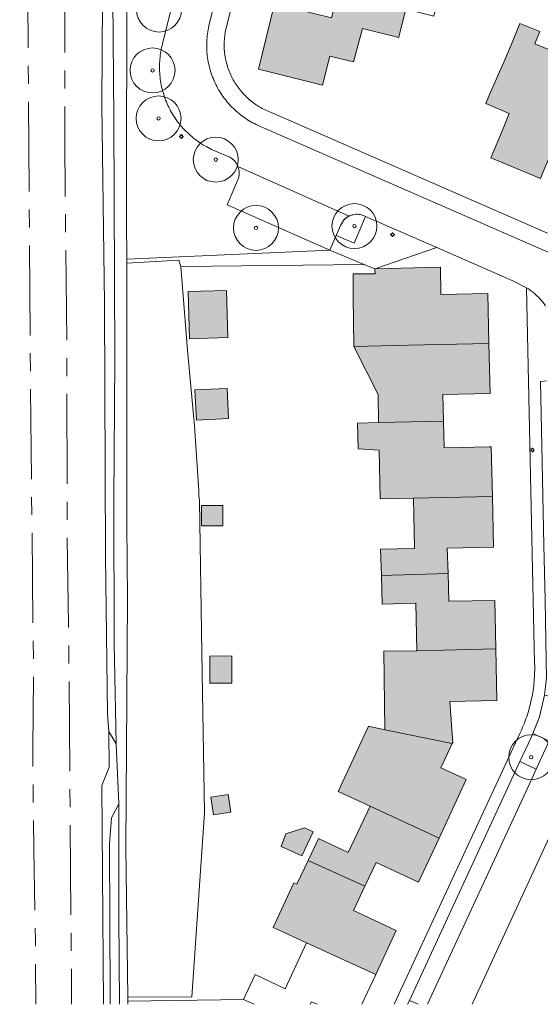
# Model space of a CAD drawing. Header units: metres. Extents: x 187482 to 189800, y 333582 to 335019.
# Tile 7 of 256: x 187638 to 187696, y 333584 to 333694. Entities that reach past the tile are written whole.
import ezdxf

# ---------------------------------------------------------------- set-up
doc = ezdxf.new("R2010")
doc.units = ezdxf.units.M
doc.linetypes.add('AM-AS-SO', pattern=[16, 10, -2, 2, -2])
doc.layers.get('0').update_dxf_attribs({"color": 252, "lineweight": 18})
for name, color, linetype, lineweight in [('B-WE-AM-AS_SPOOR_TREIN-G', 252, 'AM-AS-SO', 18), ('B-WE-GR-BEPLANTING_CULTUUR_BODEMBEDEKKER-GV', 252, 'Continuous', 18), ('B-WE-GR-BEPLANTING_CULTUUR_BOSPLANTSOEN-GV', 252, 'Continuous', 18), ('B-WE-GR-BEPLANTING_CULTUUR_HEESTERS-GV', 252, 'Continuous', 18), ('B-WE-GR-BOOM-S', 252, 'Continuous', 18), ('B-WE-GR-GRAS-GV', 252, 'Continuous', 18), ('B-WE-GR-HAAG-G', 252, 'GR-HAAG1-SO', 18), ('B-WE-GW-TALUD_KRUIN-G', 252, 'Continuous', 18), ('B-WE-IE-MEUBILAIR-S', 252, 'Continuous', 18), ('B-WE-IE-TERREINAFSCHEIDING_KUNSTMATIG_HEKWERK-G', 252, 'IE-TERREINAFSCHEIDING_KUNSTMATIG-SO', 18), ('B-WE-OG-BEBOUWING-GV', 252, 'Continuous', 18), ('B-WE-OG-TERREIN_ERF-GV', 252, 'Continuous', 18), ('B-WE-VH-HALFVERHARDING-GV', 252, 'Continuous', 18), ('B-WE-VH-OPENVERHARDING-GV', 252, 'Continuous', 18), ('B-WE-VH-OPENVERHARDING_BETONSTRAATSTEEN-GV', 252, 'Continuous', 18), ('B-WE-VH-OPENVERHARDING_STRAATBAKSTEEN-GV', 252, 'Continuous', 18), ('B-WE-VH-OPENVERHARDING_TEGEL-GV', 252, 'Continuous', 18)]:
    doc.layers.add(name, color=color, linetype=linetype, lineweight=lineweight)
doc.layers.add('B-WE-OG-BEBOUWING-V', color=7, linetype='Continuous', lineweight=18, true_color=0xf0f0f0)
doc.linetypes.add('GR-HAAG1-SO', pattern='A,6,[176,NLCS.SHX,S=0.125,R=0,X=0,Y=0],-2', length=8)
doc.linetypes.add('IE-TERREINAFSCHEIDING_KUNSTMATIG-SO', pattern='A,4,[82,NLCS.SHX,S=0.75,R=90,X=0,Y=0],4,-2', length=10)

# ---------------------------------------------------------------- blocks, each defined once
blk = doc.blocks.new('SIE-MEUBILAIR_PAAL_LICHTMAST-SO')
for points in [[(-0.62, 0), (-1, 0)], [(-0.71, 0.71), (-0.44, 0.44)], [(0, 1), (0, 0.62)], [(0.44, 0.44), (0.71, 0.71)], [(1, 0), (0.62, 0)], [(-0.71, -0.71), (-0.44, -0.44)], [(0, -0.62), (0, -1)], [(0.44, -0.44), (0.71, -0.71)]]:
    blk.add_lwpolyline(points)
blk.add_circle((0, 0), 0.5)
blk = doc.blocks.new('SGR-BOOM_GBKN-SO')
at = {"color": 0, "linetype": 'ByBlock', "lineweight": 18}
for radius in [2, 0.15]:
    blk.add_circle((0, 0), radius, dxfattribs=at)

msp = doc.modelspace()

# ---------------------------------------------------------------- hatches: boundary and pattern name
at = {"layer": 'B-WE-OG-BEBOUWING-V'}
h = msp.add_hatch(color=256, dxfattribs=at)
h.dxf.hatch_style = 1
h.paths.add_polyline_path([(187673.6, 333696.593), (187672.916, 333693.795), (187666.571, 333695.347), (187664.793, 333688.079), (187671.907, 333686.309), (187672.708, 333689.528), (187675.358, 333688.904), (187676.341, 333692.6), (187680.375, 333691.586), (187680.433, 333691.817), (187681.162, 333694.748)], flags=17)
h = msp.add_hatch(color=256, dxfattribs=at)
h.dxf.hatch_style = 1
h.paths.add_polyline_path([(187690.069, 333684.255), (187692.666, 333683.133), (187691.979, 333681.482), (187690.618, 333678.208), (187696.134, 333675.914), (187696.702, 333677.281), (187696.86, 333677.602), (187700.79, 333687.144), (187701.346, 333688.517), (187695.522, 333690.877), (187696.085, 333692.267), (187693.853, 333693.171), (187692.995, 333691.053), (187692.051, 333688.86), (187690.491, 333685.236)], flags=17)
h = msp.add_hatch(color=256, dxfattribs=at)
h.dxf.hatch_style = 1
h.paths.add_polyline_path([(187690.417, 333657.537), (187690.299, 333663.112), (187685.07, 333663.002), (187685.007, 333666.036), (187677.73, 333665.847), (187677.744, 333665.299), (187675.305, 333665.28), (187675.325, 333662.774), (187675.369, 333657.205), (187681.501, 333657.34)], flags=17)
h = msp.add_hatch(color=256, dxfattribs=at)
h.dxf.hatch_style = 1
h.paths.add_polyline_path([(187661.368, 333658.192), (187661.217, 333663.431), (187656.969, 333663.309), (187657.12, 333658.07)], flags=17)
h = msp.add_hatch(color=256, dxfattribs=at)
h.dxf.hatch_style = 1
h.paths.add_polyline_path([(187690.417, 333657.537), (187681.501, 333657.34), (187675.369, 333657.205), (187678.072, 333651.862), (187678.072, 333651.69), (187678.133, 333648.725), (187685.344, 333648.897), (187685.273, 333651.862), (187690.534, 333651.973)], flags=17)
h = msp.add_hatch(color=256, dxfattribs=at)
h.dxf.hatch_style = 1
h.paths.add_polyline_path([(187657.711, 333652.357), (187657.878, 333648.989), (187661.445, 333649.166), (187661.278, 333652.533)], flags=17)
h = msp.add_hatch(color=256, dxfattribs=at)
h.dxf.hatch_style = 1
h.paths.add_polyline_path([(187675.797, 333648.669), (187675.88, 333645.804), (187678.216, 333645.648), (187678.32, 333640.224), (187682.021, 333640.302), (187690.796, 333640.488), (187690.674, 333646.017), (187690.444, 333646.012), (187685.416, 333645.901), (187685.344, 333648.897), (187678.133, 333648.725)], flags=17)
h = msp.add_hatch(color=256, dxfattribs=at)
h.dxf.hatch_style = 1
h.paths.add_polyline_path([(187678.447, 333631.719), (187685.864, 333631.921), (187685.778, 333634.765), (187690.919, 333634.878), (187690.796, 333640.488), (187682.021, 333640.302), (187682.139, 333634.702), (187678.364, 333634.637)], flags=17)
h = msp.add_hatch(color=256, dxfattribs=at)
h.dxf.hatch_style = 1
h.paths.add_polyline_path([(187658.434, 333637.229), (187660.807, 333637.243), (187660.794, 333639.502), (187658.421, 333639.488)], flags=17)
h = msp.add_hatch(color=256, dxfattribs=at)
h.dxf.hatch_style = 1
h.paths.add_polyline_path([(187685.864, 333631.921), (187678.447, 333631.719), (187678.539, 333628.516), (187682.268, 333628.619), (187682.399, 333623.322), (187691.168, 333623.556), (187691.057, 333628.94), (187685.958, 333628.834)], flags=17)
h = msp.add_hatch(color=256, dxfattribs=at)
h.dxf.hatch_style = 1
h.paths.add_polyline_path([(187678.831, 333614.527), (187686.329, 333613.017), (187686.38, 333613.126), (187686.079, 333617.675), (187691.288, 333617.783), (187691.168, 333623.556), (187682.399, 333623.322), (187678.725, 333623.278)], flags=17)
h = msp.add_hatch(color=256, dxfattribs=at)
h.dxf.hatch_style = 1
h.paths.add_polyline_path([(187661.817, 333619.716), (187661.805, 333622.751), (187659.366, 333622.741), (187659.378, 333619.706)], flags=17)
h = msp.add_hatch(color=256, dxfattribs=at)
h.dxf.hatch_style = 1
h.paths.add_polyline_path([(187684.861, 333602.463), (187687.895, 333609.001), (187687.496, 333609.186), (187685.074, 333610.31), (187686.329, 333613.017), (187678.831, 333614.527), (187677.022, 333614.933), (187673.65, 333607.664), (187677.201, 333606.017)], flags=17)
h = msp.add_hatch(color=256, dxfattribs=at)
h.dxf.hatch_style = 1
h.paths.add_polyline_path([(187661.404, 333607.335), (187659.472, 333607.035), (187659.778, 333605.066), (187661.71, 333605.366)], flags=17)
h = msp.add_hatch(color=256, dxfattribs=at)
h.dxf.hatch_style = 1
h.paths.add_polyline_path([(187670.304, 333599.994), (187676.602, 333597.107), (187677.854, 333599.771), (187682.591, 333597.572), (187684.861, 333602.463), (187677.201, 333606.017), (187674.759, 333600.887), (187671.447, 333602.422)], flags=17)
h = msp.add_hatch(color=256, dxfattribs=at)
h.dxf.hatch_style = 1
h.paths.add_polyline_path([(187667.314, 333601.552), (187669.609, 333600.485), (187670.855, 333603.164), (187669.899, 333603.608), (187667.811, 333602.93)], flags=17)
h = msp.add_hatch(color=256, dxfattribs=at)
h.dxf.hatch_style = 1
h.paths.add_polyline_path([(187670.126, 333590.832), (187677.84, 333587.306), (187680.106, 333592.174), (187675.328, 333594.398), (187676.602, 333597.107), (187670.304, 333599.994), (187669.056, 333597.344), (187668.699, 333597.498), (187666.409, 333592.53), (187666.734, 333592.381)], flags=17)

# ---------------------------------------------------------------- linework, layer by layer
at = {"layer": 'B-WE-AM-AS_SPOOR_TREIN-G', "flags": 128}
for points in [[(187643.617, 333924.219), (187641.724, 333906.791), (187640.513, 333893.943), (187639.938, 333886.125), (187639.054, 333870.758), (187638.678, 333862.809), (187638.307, 333842.654), (187638.214, 333829.218), (187638.404, 333799.388), (187638.686, 333772.218), (187638.64, 333765.4), (187639.412, 333652.995), (187639.739, 333621.568), (187639.667, 333612.356), (187639.768, 333601.215), (187639.965, 333591.072), (187640.001, 333583.97)], [(187647.635, 333923.687), (187645.892, 333907.884), (187644.602, 333894.454), (187644.088, 333888.4), (187643.357, 333877.223), (187642.828, 333865.183), (187642.586, 333857.201), (187642.252, 333835.682), (187642.244, 333827.335), (187642.307, 333806.317), (187642.663, 333754.637), (187642.965, 333731.791), (187643.251, 333692.016), (187643.22, 333680.41), (187643.461, 333655.601), (187643.488, 333635.78), (187643.65, 333626.203), (187643.965, 333587.892), (187643.977, 333583.97)]]:
    msp.add_lwpolyline(points, dxfattribs=at)
at = {"layer": 'B-WE-GR-BEPLANTING_CULTUUR_BODEMBEDEKKER-GV', "flags": 128}
for points in [[(187675.189, 333671.846), (187675.133, 333671.83), (187675.077, 333671.812), (187675.023, 333671.792), (187674.968, 333671.771), (187674.915, 333671.748), (187674.862, 333671.723), (187674.853, 333671.719), (187674.844, 333671.714), (187674.836, 333671.71), (187674.827, 333671.705), (187674.818, 333671.701), (187674.809, 333671.696), (187674.801, 333671.692), (187674.792, 333671.687), (187674.783, 333671.682), (187674.775, 333671.678), (187674.766, 333671.673), (187674.758, 333671.668), (187674.75, 333671.664), (187674.741, 333671.659), (187674.733, 333671.654), (187674.724, 333671.649), (187674.69, 333671.628), (187674.655, 333671.607), (187674.622, 333671.584), (187674.588, 333671.561), (187674.556, 333671.538), (187674.523, 333671.513), (187674.492, 333671.488), (187674.46, 333671.463), (187674.43, 333671.436), (187674.399, 333671.409), (187674.37, 333671.382), (187674.341, 333671.354), (187674.313, 333671.325), (187674.285, 333671.295), (187674.258, 333671.266), (187674.231, 333671.235), (187673.893, 333670.658), (187673.67, 333670.135), (187673.423, 333669.555), (187675.407, 333668.709), (187676.688, 333671.664)], [(187676.688, 333671.664), (187676.54, 333671.729)]]:
    msp.add_lwpolyline(points, dxfattribs=at)
at = {"layer": 'B-WE-GR-BEPLANTING_CULTUUR_BODEMBEDEKKER-GV'}
for points in [[(187675.302, 333671.874, 0.0187416), (187675.189, 333671.846)], [(187675.616, 333671.915, 0.041525), (187675.302, 333671.874)], [(187675.933, 333671.904, 0.0410696), (187675.616, 333671.915)], [(187676.244, 333671.841, 0.04203), (187675.933, 333671.904)], [(187676.54, 333671.729, 0.0399362), (187676.244, 333671.841)]]:
    msp.add_lwpolyline(points, format="xyb", dxfattribs=at)
at = {"layer": 'B-WE-GR-BEPLANTING_CULTUUR_BOSPLANTSOEN-GV', "flags": 128}
for points in [[(187654.105, 333690.897), (187660.567, 333716.814)], [(187650.133, 333700.588), (187650.103, 333671.101), (187650.119, 333666.924), (187672.725, 333667.93), (187661.289, 333672.957), (187662.442, 333675.663)], [(187661.417, 333678.346), (187659.567, 333679.145)], [(187664.297, 333583.97), (187663.114, 333584.524), (187650.256, 333584.303), (187650.26, 333583.97)]]:
    msp.add_lwpolyline(points, dxfattribs=at)
at = {"layer": 'B-WE-GR-BEPLANTING_CULTUUR_BOSPLANTSOEN-GV'}
for points in [[(187653.801, 333689.167, -0.0428728), (187654.105, 333690.897)], [(187653.802, 333687.411, -0.0438496), (187653.801, 333689.167)], [(187654.106, 333685.682, -0.0439203), (187653.802, 333687.411)], [(187654.705, 333684.031, -0.0428568), (187654.106, 333685.682)], [(187655.581, 333682.509, -0.0433677), (187654.705, 333684.031)], [(187656.707, 333681.161, -0.0444671), (187655.581, 333682.509)], [(187658.049, 333680.028, -0.0440335), (187656.707, 333681.161)], [(187659.567, 333679.145, -0.042874), (187658.049, 333680.028)], [(187661.597, 333678.258, 0.0223197), (187661.417, 333678.346)], [(187661.766, 333678.152, 0.0249769), (187661.597, 333678.258)], [(187661.925, 333678.03, 0.0249471), (187661.766, 333678.152)], [(187662.07, 333677.893, 0.0212595), (187661.925, 333678.03)], [(187662.201, 333677.742, 0.028728), (187662.07, 333677.893)], [(187662.317, 333677.578, 0.0220066), (187662.201, 333677.742)], [(187662.415, 333677.404, 0.0223671), (187662.317, 333677.578)], [(187662.496, 333677.221, 0.0289142), (187662.415, 333677.404)], [(187662.558, 333677.031, 0.0221312), (187662.496, 333677.221)], [(187662.601, 333676.835, 0.0264751), (187662.558, 333677.031)], [(187662.573, 333676.041, 0.0264931), (187662.61, 333676.237)], [(187662.624, 333676.637, 0.0249165), (187662.601, 333676.835)], [(187662.61, 333676.237, 0.0248208), (187662.627, 333676.437)], [(187662.627, 333676.437, 0.0249944), (187662.624, 333676.637)], [(187662.442, 333675.663, 0.0250947), (187662.517, 333675.848)], [(187662.517, 333675.848, 0.0205027), (187662.573, 333676.041)]]:
    msp.add_lwpolyline(points, format="xyb", dxfattribs=at)
at = {"layer": 'B-WE-GR-BEPLANTING_CULTUUR_BOSPLANTSOEN-GV', "flags": 128}
for points in [[(187672.725, 333667.93), (187650.119, 333666.924), (187650.121, 333666.465), (187655.907, 333666.815), (187656.123, 333666.113), (187676.536, 333666.344)], [(187650.25, 333584.762), (187657.375, 333584.797), (187658.786, 333605.304), (187658.482, 333623.144), (187658.225, 333639.984), (187658.195, 333640.425), (187658.138, 333640.425), (187658.147, 333641.14), (187657.66, 333648.369), (187656.869, 333656.787), (187656.123, 333666.113), (187655.907, 333666.815), (187650.121, 333666.465), (187650.119, 333658.555), (187650.119, 333648.233), (187650.148, 333637.378), (187650.193, 333629.081), (187650.034, 333601.419)]]:
    msp.add_lwpolyline(points, close=True, dxfattribs=at)
at = {"layer": 'B-WE-GR-BEPLANTING_CULTUUR_HEESTERS-GV', "flags": 128}
msp.add_lwpolyline([(187693.847, 333610.982), (187695.665, 333610.143), (187696.892, 333612.833), (187697.068, 333613.292), (187695.28, 333614.124), (187695.107, 333613.69)], close=True, dxfattribs=at)
msp.add_lwpolyline([(187682.529, 333583.97), (187681.56, 333584.394), (187681.369, 333583.97)], dxfattribs=at)
at = {"layer": 'B-WE-GR-GRAS-GV', "flags": 128}
for points in [[(187650.26, 333583.97), (187650.256, 333584.303), (187650.25, 333584.762), (187650.034, 333601.419), (187650.193, 333629.081), (187650.148, 333637.378), (187650.119, 333648.233), (187650.119, 333658.555), (187650.121, 333666.465), (187650.119, 333666.924), (187650.103, 333671.101), (187650.133, 333700.588), (187650.117, 333705.742), (187650.088, 333715.087), (187650.102, 333733.885), (187650.079, 333742.181), (187650.02, 333753.545), (187649.969, 333763.178), (187649.912, 333768.172), (187647.535, 333768.945), (187647.173, 333770.071), (187647.089, 333770.333), (187645.968, 333770.365), (187646.146, 333765.388)], [(187648.273, 333583.97), (187648.26, 333584.71), (187648.22, 333601.843), (187648.423, 333604.72), (187649.223, 333606.284), (187648.954, 333612.949), (187648.145, 333614.335), (187648.158, 333610.378), (187647.365, 333608.318), (187647.524, 333583.97)], [(187649.299, 333583.97), (187649.229, 333593.752), (187649.223, 333606.284)]]:
    msp.add_lwpolyline(points, dxfattribs=at)
at = {"layer": 'B-WE-GR-GRAS-GV'}
for points in [[(187646.146, 333765.388), (187646.659, 333763.163), (187648.074, 333762.137), (187648.55, 333752.318), (187648.088, 333743.553), (187648.26, 333737.374), (187648.359, 333726.986), (187648.194, 333714.46), (187648.522, 333700.397), (187648.666, 333682.571), (187648.782, 333655.74), (187648.668, 333640.004), (187648.721, 333624.141), (187648.954, 333612.949), (187649.223, 333606.284), (187649.229, 333593.752), (187649.299, 333583.97)], [(187649.223, 333606.284), (187648.423, 333604.72), (187648.22, 333601.843), (187648.26, 333584.71), (187648.273, 333583.97)]]:
    msp.add_lwpolyline(points, dxfattribs=at)
at = {"layer": 'B-WE-GR-GRAS-GV', "flags": 128}
msp.add_lwpolyline([(187648.145, 333614.335), (187648.954, 333612.949), (187648.721, 333624.141), (187648.668, 333640.004), (187648.782, 333655.74), (187648.666, 333682.571), (187648.522, 333700.397), (187648.194, 333714.46), (187648.359, 333726.986), (187648.26, 333737.374), (187648.088, 333743.553), (187648.55, 333752.318), (187648.074, 333762.137), (187647.803, 333758.603), (187647.872, 333751.251), (187647.831, 333733.011), (187647.501, 333707.744), (187647.359, 333684.049), (187647.659, 333662.036), (187647.776, 333633.862), (187647.975, 333616.256)], close=True, dxfattribs=at)
at = {"layer": 'B-WE-GR-HAAG-G', "ltscale": 0.2, "flags": 128}
for points in [[(187658.147, 333641.14), (187657.66, 333648.369), (187656.869, 333656.787), (187656.123, 333666.113), (187676.536, 333666.344)], [(187658.195, 333640.425), (187658.225, 333639.984), (187658.482, 333623.144)], [(187658.786, 333605.304), (187657.375, 333584.797)]]:
    msp.add_lwpolyline(points, dxfattribs=at)
at = {"layer": 'B-WE-GW-TALUD_KRUIN-G', "flags": 128}
for points in [[(187648.074, 333762.137), (187647.803, 333758.603), (187647.872, 333751.251), (187647.831, 333733.011), (187647.501, 333707.744), (187647.359, 333684.049), (187647.659, 333662.036), (187647.776, 333633.862), (187647.975, 333616.256), (187648.145, 333614.335), (187648.954, 333612.949)], [(187649.223, 333606.284), (187648.423, 333604.72), (187648.22, 333601.843), (187648.26, 333584.71), (187648.273, 333583.97)]]:
    msp.add_lwpolyline(points, dxfattribs=at)
at = {"layer": 'B-WE-IE-TERREINAFSCHEIDING_KUNSTMATIG_HEKWERK-G', "ltscale": 0.2, "flags": 128}
for points in [[(187649.912, 333768.172), (187649.969, 333763.178), (187650.02, 333753.545), (187650.079, 333742.181), (187650.102, 333733.885), (187650.088, 333715.087), (187650.117, 333705.742), (187650.133, 333700.588), (187650.103, 333671.101), (187650.119, 333666.924), (187650.121, 333666.465), (187650.119, 333658.555), (187650.119, 333648.233), (187650.148, 333637.378), (187650.193, 333629.081), (187650.034, 333601.419), (187650.25, 333584.762), (187650.256, 333584.303), (187650.26, 333583.97)], [(187658.786, 333605.304), (187658.482, 333623.144)]]:
    msp.add_lwpolyline(points, dxfattribs=at)
at = {"layer": 'B-WE-OG-BEBOUWING-GV', "flags": 128}
for points in [[(187673.6, 333696.593), (187672.916, 333693.795), (187666.571, 333695.347), (187664.793, 333688.079), (187671.907, 333686.309), (187672.708, 333689.528), (187675.358, 333688.904), (187676.341, 333692.6), (187680.375, 333691.586), (187680.433, 333691.817), (187681.162, 333694.748)], [(187690.069, 333684.255), (187692.666, 333683.133), (187691.979, 333681.482), (187690.618, 333678.208), (187696.134, 333675.914), (187696.702, 333677.281), (187696.86, 333677.602), (187700.79, 333687.144), (187701.346, 333688.517), (187695.522, 333690.877), (187696.085, 333692.267), (187693.853, 333693.171), (187692.995, 333691.053), (187692.051, 333688.86), (187690.491, 333685.236)], [(187690.417, 333657.537), (187690.299, 333663.112), (187685.07, 333663.002), (187685.007, 333666.036), (187677.73, 333665.847), (187677.744, 333665.299), (187675.305, 333665.28), (187675.325, 333662.774), (187675.369, 333657.205), (187681.501, 333657.34)], [(187661.368, 333658.192), (187661.217, 333663.431), (187656.969, 333663.309), (187657.12, 333658.07)], [(187690.417, 333657.537), (187681.501, 333657.34), (187675.369, 333657.205), (187678.072, 333651.862), (187678.072, 333651.69), (187678.133, 333648.725), (187685.344, 333648.897), (187685.273, 333651.862), (187690.534, 333651.973)], [(187657.711, 333652.357), (187657.878, 333648.989), (187661.445, 333649.166), (187661.278, 333652.533)], [(187675.797, 333648.669), (187675.88, 333645.804), (187678.216, 333645.648), (187678.32, 333640.224), (187682.021, 333640.302), (187690.796, 333640.488), (187690.674, 333646.017), (187690.444, 333646.012), (187685.416, 333645.901), (187685.344, 333648.897), (187678.133, 333648.725)], [(187678.447, 333631.719), (187685.864, 333631.921), (187685.778, 333634.765), (187690.919, 333634.878), (187690.796, 333640.488), (187682.021, 333640.302), (187682.139, 333634.702), (187678.364, 333634.637)], [(187658.434, 333637.229), (187660.807, 333637.243), (187660.794, 333639.502), (187658.421, 333639.488)], [(187685.864, 333631.921), (187678.447, 333631.719), (187678.539, 333628.516), (187682.268, 333628.619), (187682.399, 333623.322), (187691.168, 333623.556), (187691.057, 333628.94), (187685.958, 333628.834)], [(187678.831, 333614.527), (187686.329, 333613.017), (187686.38, 333613.126), (187686.079, 333617.675), (187691.288, 333617.783), (187691.168, 333623.556), (187682.399, 333623.322), (187678.725, 333623.278)], [(187661.817, 333619.716), (187661.805, 333622.751), (187659.366, 333622.741), (187659.378, 333619.706)], [(187684.861, 333602.463), (187687.895, 333609.001), (187687.496, 333609.186), (187685.074, 333610.31), (187686.329, 333613.017), (187678.831, 333614.527), (187677.022, 333614.933), (187673.65, 333607.664), (187677.201, 333606.017)], [(187661.404, 333607.335), (187659.472, 333607.035), (187659.778, 333605.066), (187661.71, 333605.366)], [(187670.304, 333599.994), (187676.602, 333597.107), (187677.854, 333599.771), (187682.591, 333597.572), (187684.861, 333602.463), (187677.201, 333606.017), (187674.759, 333600.887), (187671.447, 333602.422)], [(187667.314, 333601.552), (187669.609, 333600.485), (187670.855, 333603.164), (187669.899, 333603.608), (187667.811, 333602.93)], [(187670.126, 333590.832), (187677.84, 333587.306), (187680.106, 333592.174), (187675.328, 333594.398), (187676.602, 333597.107), (187670.304, 333599.994), (187669.056, 333597.344), (187668.699, 333597.498), (187666.409, 333592.53), (187666.734, 333592.381)]]:
    msp.add_lwpolyline(points, close=True, dxfattribs=at)
at = {"layer": 'B-WE-OG-BEBOUWING-GV'}
for points in [[(187677.84, 333587.306), (187670.126, 333590.832), (187667.726, 333585.708), (187664.4, 333587.271), (187663.114, 333584.524), (187664.297, 333583.97)], [(187670.535, 333583.97), (187670.672, 333584.262), (187671.298, 333583.97)]]:
    msp.add_lwpolyline(points, dxfattribs=at)
at = {"layer": 'B-WE-OG-BEBOUWING-GV', "flags": 128}
msp.add_lwpolyline([(187676.287, 333583.97), (187677.84, 333587.306)], dxfattribs=at)
at = {"layer": 'B-WE-OG-TERREIN_ERF-GV', "flags": 128}
for points in [[(187677.118, 333756.461), (187675.516, 333749.847), (187675.426, 333749.458), (187675.188, 333748.441), (187675.098, 333748.049), (187673.636, 333742.2), (187673.546, 333741.797), (187672.853, 333739.197), (187672.753, 333738.811), (187661.142, 333692.533)], [(187696.134, 333675.914), (187690.618, 333678.208), (187691.979, 333681.482), (187692.666, 333683.133), (187690.069, 333684.255), (187690.491, 333685.236), (187692.051, 333688.86), (187692.995, 333691.053), (187693.853, 333693.171), (187696.085, 333692.267), (187695.522, 333690.877), (187701.346, 333688.517)], [(187666.353, 333683.185), (187701.948, 333667.617), (187701.137, 333665.872)], [(187713.175, 333637.325), (187688.541, 333583.97)], [(187679.853, 333583.97), (187693.846, 333614.121)]]:
    msp.add_lwpolyline(points, dxfattribs=at)
for points in [[(187673.6, 333696.593), (187674.342, 333699.614), (187668.018, 333701.187), (187669.827, 333708.456), (187679.6, 333706.025), (187683.943, 333704.971), (187682.045, 333697.696), (187685.004, 333696.966), (187684.268, 333693.99), (187681.162, 333694.748), (187680.433, 333691.817), (187680.375, 333691.586), (187676.341, 333692.6), (187675.358, 333688.904), (187672.708, 333689.528), (187671.907, 333686.309), (187664.793, 333688.079), (187666.571, 333695.347), (187672.916, 333693.795)], [(187656.123, 333666.113), (187656.869, 333656.787), (187657.66, 333648.369), (187658.147, 333641.14), (187658.138, 333640.425), (187658.195, 333640.425), (187658.225, 333639.984), (187658.482, 333623.144), (187658.786, 333605.304), (187657.375, 333584.797), (187650.25, 333584.762), (187650.256, 333584.303), (187663.114, 333584.524), (187664.4, 333587.271), (187667.726, 333585.708), (187670.126, 333590.832), (187666.734, 333592.381), (187666.409, 333592.53), (187668.699, 333597.498), (187669.056, 333597.344), (187670.304, 333599.994), (187671.447, 333602.422), (187674.759, 333600.887), (187677.201, 333606.017), (187673.65, 333607.664), (187677.022, 333614.933), (187678.831, 333614.527), (187678.725, 333623.278), (187682.399, 333623.322), (187682.268, 333628.619), (187678.539, 333628.516), (187678.447, 333631.719), (187678.364, 333634.637), (187682.139, 333634.702), (187682.021, 333640.302), (187678.32, 333640.224), (187678.216, 333645.648), (187675.88, 333645.804), (187675.797, 333648.669), (187678.133, 333648.725), (187678.072, 333651.69), (187678.072, 333651.862), (187675.369, 333657.205), (187675.325, 333662.774), (187675.305, 333665.28), (187677.744, 333665.299), (187677.73, 333665.847), (187676.536, 333666.344)], [(187661.368, 333658.192), (187657.12, 333658.07), (187656.969, 333663.309), (187661.217, 333663.431)], [(187657.711, 333652.357), (187661.278, 333652.533), (187661.445, 333649.166), (187657.878, 333648.989)], [(187658.434, 333637.229), (187658.421, 333639.488), (187660.794, 333639.502), (187660.807, 333637.243)], [(187661.817, 333619.716), (187659.378, 333619.706), (187659.366, 333622.741), (187661.805, 333622.751)], [(187661.404, 333607.335), (187661.71, 333605.366), (187659.778, 333605.066), (187659.472, 333607.035)], [(187667.314, 333601.552), (187667.811, 333602.93), (187669.899, 333603.608), (187670.855, 333603.164), (187669.609, 333600.485)]]:
    msp.add_lwpolyline(points, close=True, dxfattribs=at)
at = {"layer": 'B-WE-OG-TERREIN_ERF-GV'}
for points in [[(187661.142, 333692.533, 0.0449264), (187660.959, 333691.084)], [(187660.959, 333691.084, 0.0445964), (187661.04, 333689.626)], [(187661.04, 333689.626, 0.044492), (187661.383, 333688.206)], [(187661.383, 333688.206, 0.0456662), (187661.976, 333686.871)], [(187661.976, 333686.871, 0.0463333), (187662.8, 333685.665)], [(187662.8, 333685.665, 0.0450376), (187663.827, 333684.627)], [(187663.827, 333684.627, 0.0448327), (187665.024, 333683.791)], [(187665.024, 333683.791, 0.0450448), (187666.353, 333683.185)], [(187695.497, 333620.922, 0.0158868), (187695.495, 333621.929)], [(187695.439, 333619.916, 0.0158519), (187695.497, 333620.922)], [(187695.32, 333618.916, 0.0150252), (187695.439, 333619.916)], [(187695.142, 333617.925, 0.0161675), (187695.32, 333618.916)], [(187694.608, 333615.984, 0.0163623), (187694.904, 333616.946)], [(187694.904, 333616.946, 0.0161346), (187695.142, 333617.925)], [(187694.255, 333615.041, 0.0156925), (187694.608, 333615.984)], [(187693.846, 333614.121, 0.0160346), (187694.255, 333615.041)]]:
    msp.add_lwpolyline(points, format="xyb", dxfattribs=at)
for points in [[(187695.495, 333621.929), (187694.606, 333663.748), (187693.072, 333664.506), (187684.609, 333668.204), (187677.73, 333665.847), (187685.007, 333666.036), (187685.07, 333663.002), (187690.299, 333663.112), (187690.417, 333657.537), (187690.534, 333651.973), (187685.273, 333651.862), (187685.344, 333648.897), (187685.416, 333645.901), (187690.444, 333646.012), (187690.674, 333646.017), (187690.796, 333640.488), (187690.919, 333634.878), (187685.778, 333634.765), (187685.864, 333631.921), (187685.958, 333628.834), (187691.057, 333628.94), (187691.168, 333623.556), (187691.288, 333617.783), (187686.079, 333617.675), (187686.38, 333613.126), (187686.329, 333613.017), (187685.074, 333610.31), (187687.496, 333609.186), (187687.895, 333609.001), (187684.861, 333602.463), (187682.591, 333597.572), (187677.854, 333599.771), (187676.602, 333597.107), (187675.328, 333594.398), (187680.106, 333592.174), (187677.84, 333587.306), (187676.287, 333583.97)], [(187671.298, 333583.97), (187670.672, 333584.262), (187670.535, 333583.97)]]:
    msp.add_lwpolyline(points, dxfattribs=at)
at = {"layer": 'B-WE-VH-HALFVERHARDING-GV', "flags": 128}
msp.add_lwpolyline([(187647.524, 333583.97), (187647.365, 333608.318), (187648.158, 333610.378), (187648.145, 333614.335), (187647.975, 333616.256), (187647.776, 333633.862), (187647.659, 333662.036), (187647.359, 333684.049), (187647.501, 333707.744), (187647.831, 333733.011), (187647.872, 333751.251), (187647.803, 333758.603), (187648.074, 333762.137), (187646.659, 333763.163), (187646.146, 333765.388), (187645.968, 333770.365), (187644.258, 333770.354), (187644.264, 333769.357), (187641.914, 333769.342), (187640.661, 333769.334), (187639.408, 333769.326)], dxfattribs=at)
at = {"layer": 'B-WE-VH-OPENVERHARDING-GV', "flags": 128}
msp.add_lwpolyline([(187683.586, 333583.97), (187695.216, 333609.158), (187695.665, 333610.143), (187693.847, 333610.982), (187693.4, 333610.021), (187681.56, 333584.394)], dxfattribs=at)
at = {"layer": 'B-WE-VH-OPENVERHARDING-GV'}
msp.add_lwpolyline([(187681.56, 333584.394), (187682.529, 333583.97)], dxfattribs=at)
at = {"layer": 'B-WE-VH-OPENVERHARDING_BETONSTRAATSTEEN-GV', "flags": 128}
msp.add_lwpolyline([(187662.442, 333675.663), (187661.289, 333672.957), (187672.725, 333667.93), (187673.274, 333669.206), (187673.423, 333669.555), (187673.67, 333670.135), (187673.893, 333670.658), (187674.231, 333671.235), (187674.258, 333671.266), (187674.285, 333671.295), (187674.313, 333671.325), (187674.341, 333671.354), (187674.37, 333671.382), (187674.399, 333671.409), (187674.43, 333671.436), (187674.46, 333671.463), (187674.492, 333671.488), (187674.523, 333671.513), (187674.556, 333671.538), (187674.588, 333671.561), (187674.622, 333671.584), (187674.655, 333671.607), (187674.69, 333671.628), (187674.724, 333671.649), (187674.733, 333671.654), (187674.741, 333671.659), (187674.75, 333671.664), (187674.758, 333671.668), (187674.766, 333671.673), (187674.775, 333671.678), (187674.783, 333671.682), (187674.792, 333671.687), (187674.801, 333671.692), (187674.809, 333671.696), (187674.818, 333671.701), (187674.827, 333671.705), (187674.836, 333671.71), (187674.844, 333671.714), (187674.853, 333671.719), (187674.862, 333671.723), (187662.496, 333677.221)], dxfattribs=at)
at = {"layer": 'B-WE-VH-OPENVERHARDING_BETONSTRAATSTEEN-GV'}
for points in [[(187662.496, 333677.221, -0.0221312), (187662.558, 333677.031)], [(187662.558, 333677.031, -0.0264751), (187662.601, 333676.835)], [(187662.61, 333676.237, -0.0264931), (187662.573, 333676.041)], [(187662.601, 333676.835, -0.0249165), (187662.624, 333676.637)], [(187662.627, 333676.437, -0.0248208), (187662.61, 333676.237)], [(187662.624, 333676.637, -0.0249944), (187662.627, 333676.437)], [(187662.517, 333675.848, -0.0250947), (187662.442, 333675.663)], [(187662.573, 333676.041, -0.0205027), (187662.517, 333675.848)]]:
    msp.add_lwpolyline(points, format="xyb", dxfattribs=at)
at = {"layer": 'B-WE-VH-OPENVERHARDING_BETONSTRAATSTEEN-GV', "flags": 128}
msp.add_lwpolyline([(187697.867, 333615.38), (187698.502, 333618.032), (187696.593, 333618.395), (187696.02, 333615.989), (187695.28, 333614.124), (187697.068, 333613.292)], close=True, dxfattribs=at)
at = {"layer": 'B-WE-VH-OPENVERHARDING_STRAATBAKSTEEN-GV', "flags": 128}
for points in [[(187671.107, 333758.894), (187670.259, 333755.625), (187670, 333754.648), (187660.567, 333716.814), (187654.105, 333690.897)], [(187659.305, 333693.098), (187675.294, 333757.155)], [(187697.207, 333660.918), (187697.232, 333660.87), (187697.257, 333660.822), (187697.282, 333660.774), (187697.306, 333660.725), (187697.33, 333660.676), (187697.353, 333660.628), (187697.376, 333660.579), (187697.399, 333660.53), (187699.339, 333663.303), (187701.137, 333665.872), (187665.338, 333681.553)], [(187659.567, 333679.145), (187661.417, 333678.346)], [(187662.496, 333677.221), (187674.862, 333671.723), (187674.915, 333671.748), (187674.968, 333671.771), (187675.023, 333671.792), (187675.077, 333671.812), (187675.133, 333671.83), (187675.189, 333671.846)], [(187676.54, 333671.729), (187676.688, 333671.664), (187684.609, 333668.204), (187693.072, 333664.506), (187694.606, 333663.748)], [(187709.012, 333639.024), (187704.235, 333628.702), (187697.867, 333615.38), (187697.068, 333613.292), (187696.892, 333612.833), (187695.665, 333610.143), (187695.216, 333609.158), (187683.586, 333583.97)], [(187688.541, 333583.97), (187713.175, 333637.325)]]:
    msp.add_lwpolyline(points, dxfattribs=at)
at = {"layer": 'B-WE-VH-OPENVERHARDING_STRAATBAKSTEEN-GV'}
for points in [[(187659.033, 333691.341, -0.0455851), (187659.305, 333693.098)], [(187654.105, 333690.897, 0.0428728), (187653.801, 333689.167)], [(187659.082, 333689.563, -0.0455532), (187659.033, 333691.341)], [(187659.452, 333687.824, -0.0449007), (187659.082, 333689.563)], [(187653.801, 333689.167, 0.0438496), (187653.802, 333687.411)], [(187653.802, 333687.411, 0.0439203), (187654.106, 333685.682)], [(187660.129, 333686.18, -0.0454309), (187659.452, 333687.824)], [(187661.092, 333684.685, -0.044768), (187660.129, 333686.18)], [(187654.106, 333685.682, 0.0428568), (187654.705, 333684.031)], [(187654.705, 333684.031, 0.0433677), (187655.581, 333682.509)], [(187662.309, 333683.389, -0.0457544), (187661.092, 333684.685)], [(187663.74, 333682.333, -0.0462203), (187662.309, 333683.389)], [(187655.581, 333682.509, 0.0444671), (187656.707, 333681.161)], [(187665.338, 333681.553, -0.0452675), (187663.74, 333682.333)], [(187656.707, 333681.161, 0.0440335), (187658.049, 333680.028)], [(187658.049, 333680.028, 0.042874), (187659.567, 333679.145)], [(187661.417, 333678.346, -0.0223197), (187661.597, 333678.258)], [(187661.597, 333678.258, -0.0249769), (187661.766, 333678.152)], [(187661.766, 333678.152, -0.0249471), (187661.925, 333678.03)], [(187661.925, 333678.03, -0.0212595), (187662.07, 333677.893)], [(187662.07, 333677.893, -0.028728), (187662.201, 333677.742)], [(187662.201, 333677.742, -0.0220066), (187662.317, 333677.578)], [(187662.317, 333677.578, -0.0223671), (187662.415, 333677.404)], [(187662.415, 333677.404, -0.0289142), (187662.496, 333677.221)], [(187675.189, 333671.846, -0.0187416), (187675.302, 333671.874)], [(187675.302, 333671.874, -0.041525), (187675.616, 333671.915)], [(187675.616, 333671.915, -0.0410696), (187675.933, 333671.904)], [(187675.933, 333671.904, -0.04203), (187676.244, 333671.841)], [(187676.244, 333671.841, -0.0399362), (187676.54, 333671.729)], [(187694.606, 333663.748, -0.0315248), (187695.387, 333663.172)], [(187695.387, 333663.172, -0.032745), (187696.088, 333662.5)], [(187696.088, 333662.5, -0.0315351), (187696.698, 333661.745)]]:
    msp.add_lwpolyline(points, format="xyb", dxfattribs=at)
at = {"layer": 'B-WE-VH-OPENVERHARDING_TEGEL-GV', "flags": 128}
for points in [[(187675.294, 333757.155), (187659.305, 333693.098)], [(187661.142, 333692.533), (187672.753, 333738.811), (187672.853, 333739.197), (187673.546, 333741.797), (187673.636, 333742.2), (187675.098, 333748.049), (187675.188, 333748.441), (187675.426, 333749.458), (187675.516, 333749.847), (187677.118, 333756.461)], [(187665.338, 333681.553), (187701.137, 333665.872), (187701.948, 333667.617), (187666.353, 333683.185)], [(187694.606, 333663.748), (187695.495, 333621.929)], [(187681.369, 333583.97), (187681.56, 333584.394), (187693.4, 333610.021), (187693.847, 333610.982), (187695.107, 333613.69), (187695.28, 333614.124), (187696.02, 333615.989), (187696.593, 333618.395), (187696.797, 333620.314), (187696.785, 333622.243), (187696.649, 333628.946), (187696.513, 333635.078), (187696.297, 333646.117), (187696.159, 333653.318), (187696.799, 333653.382)], [(187693.846, 333614.121), (187679.853, 333583.97)]]:
    msp.add_lwpolyline(points, dxfattribs=at)
at = {"layer": 'B-WE-VH-OPENVERHARDING_TEGEL-GV'}
for points in [[(187659.305, 333693.098, 0.0455851), (187659.033, 333691.341)], [(187660.959, 333691.084, -0.0449264), (187661.142, 333692.533)], [(187659.033, 333691.341, 0.0455532), (187659.082, 333689.563)], [(187661.04, 333689.626, -0.0445964), (187660.959, 333691.084)], [(187659.082, 333689.563, 0.0449007), (187659.452, 333687.824)], [(187661.383, 333688.206, -0.044492), (187661.04, 333689.626)], [(187661.976, 333686.871, -0.0456662), (187661.383, 333688.206)], [(187659.452, 333687.824, 0.0454309), (187660.129, 333686.18)], [(187660.129, 333686.18, 0.044768), (187661.092, 333684.685)], [(187662.8, 333685.665, -0.0463333), (187661.976, 333686.871)], [(187663.827, 333684.627, -0.0450376), (187662.8, 333685.665)], [(187661.092, 333684.685, 0.0457544), (187662.309, 333683.389)], [(187665.024, 333683.791, -0.0448327), (187663.827, 333684.627)], [(187666.353, 333683.185, -0.0450448), (187665.024, 333683.791)], [(187662.309, 333683.389, 0.0462203), (187663.74, 333682.333)], [(187663.74, 333682.333, 0.0452675), (187665.338, 333681.553)], [(187695.387, 333663.172, 0.0315248), (187694.606, 333663.748)], [(187696.088, 333662.5, 0.032745), (187695.387, 333663.172)], [(187696.698, 333661.745, 0.0315351), (187696.088, 333662.5)], [(187695.495, 333621.929, -0.0158868), (187695.497, 333620.922)], [(187695.497, 333620.922, -0.0158519), (187695.439, 333619.916)], [(187695.439, 333619.916, -0.0150252), (187695.32, 333618.916)], [(187695.32, 333618.916, -0.0161675), (187695.142, 333617.925)], [(187694.904, 333616.946, -0.0163623), (187694.608, 333615.984)], [(187695.142, 333617.925, -0.0161346), (187694.904, 333616.946)], [(187694.608, 333615.984, -0.0156925), (187694.255, 333615.041)], [(187694.255, 333615.041, -0.0160346), (187693.846, 333614.121)]]:
    msp.add_lwpolyline(points, format="xyb", dxfattribs=at)
at = {"layer": 'B-WE-VH-OPENVERHARDING_TEGEL-GV', "flags": 128}
msp.add_lwpolyline([(187676.688, 333671.664), (187675.407, 333668.709), (187673.423, 333669.555), (187673.274, 333669.206), (187672.725, 333667.93), (187676.536, 333666.344), (187677.73, 333665.847), (187684.609, 333668.204)], close=True, dxfattribs=at)

# ---------------------------------------------------------------- block references
at = {"layer": 'B-WE-GR-BOOM-S', "xscale": 1.25, "yscale": 1.25, "zscale": 1.25}
for p in [(187653.71, 333694.71), (187652.99, 333687.93), (187653.66, 333682.59), (187660.02, 333678), (187664.5, 333670.4), (187675.45, 333670.61), (187695.11, 333611.47)]:
    msp.add_blockref('SGR-BOOM_GBKN-SO', p, dxfattribs=at)
at = {"layer": 'B-WE-IE-MEUBILAIR-S', "xscale": 0.25, "yscale": 0.25, "zscale": 0.25}
for p in [(187656.187, 333680.582), (187679.69, 333669.653), (187695.244, 333645.671)]:
    msp.add_blockref('SIE-MEUBILAIR_PAAL_LICHTMAST-SO', p, dxfattribs=at)

doc.saveas('drawing.dxf')
